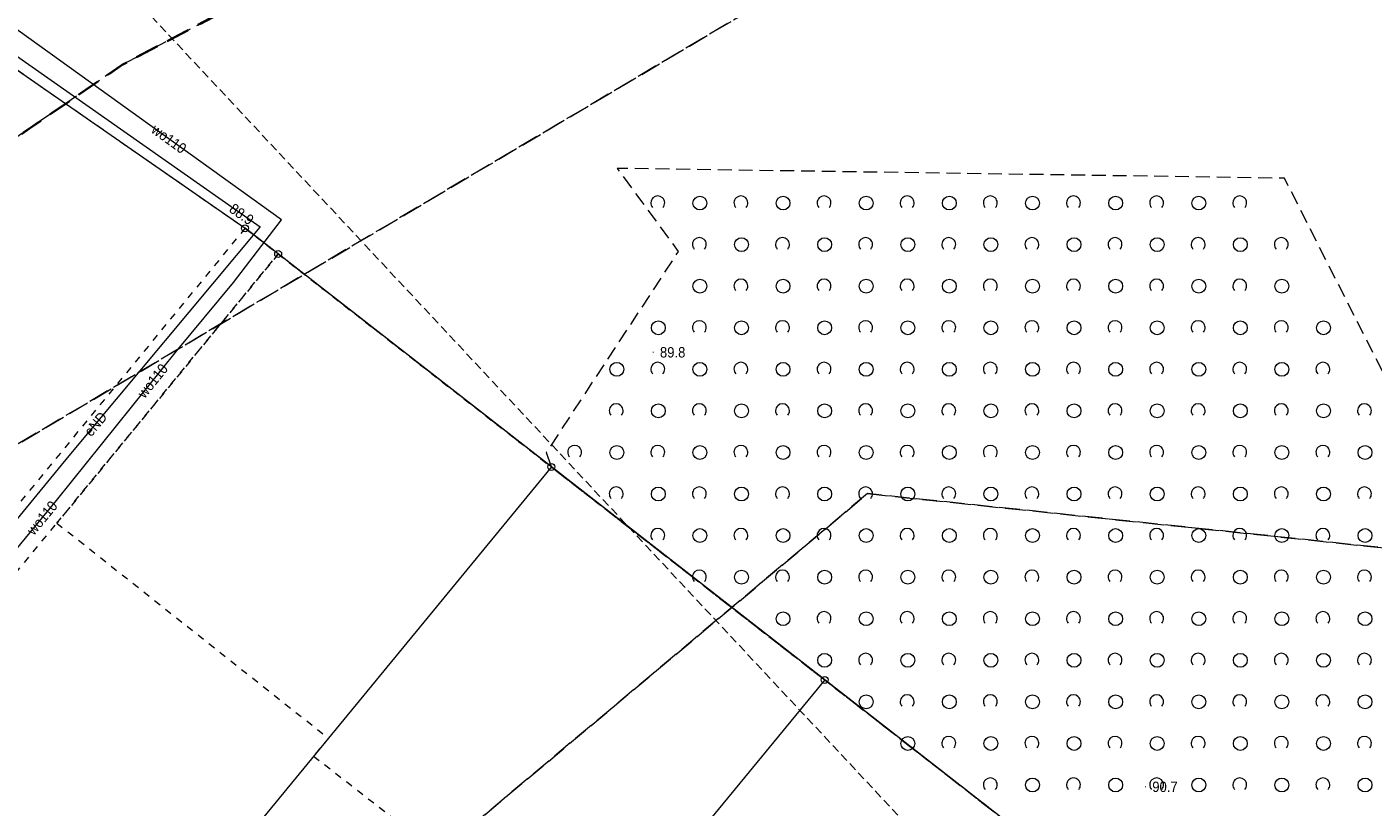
# Model space of a CAD drawing. Header units: metres. Extents: x 6540907 to 6541833, y 5893434 to 5894895.
# Tile 99 of 256: x 6541067 to 6541164, y 5894083 to 5894140. Entities that reach past the tile are written whole.
import ezdxf
from ezdxf.enums import TextEntityAlignment as Align

# ---------------------------------------------------------------- set-up
doc = ezdxf.new("R2010")
doc.units = ezdxf.units.M
doc.header["$MEASUREMENT"] = 0
for name, pattern in [('1.0_0.5', [1.5, 1, -0.5]), ('1.5_1.0', [2.5, 1.5, -1]), ('2', [0.9, 0.6, -0.3]), ('219-500', [0, 0]), ('egkk-500', [2, 1.5, -0.5]), ('egug-500', [1, 0.5, -0.5])]:
    doc.linetypes.add(name, pattern=pattern)
doc.layers.get('0').update_dxf_attribs({"color": 2, "linetype": 'CONTINUOUS', "lineweight": 5})
for name, color, linetype, lineweight in [('202-punkt graniczny', 251, 'CONTINUOUS', 9), ('216-obręb ewidencyjny', 251, 'CONTINUOUS', 9), ('217-kontur klasyfikacyjny', 251, 'CONTINUOUS', 9), ('218-kontur użytku gruntowego', 251, 'CONTINUOUS', 9), ('219-działka ewidencyjna', 152, 'CONTINUOUS', 18), ('pikieta naturalna', 251, 'CONTINUOUS', 9), ('pikieta naturalna-Atr2', 251, 'CONTINUOUS', 9), ('przewód elektroenergetyczny podziemny', 251, 'CONTINUOUS', 9), ('przewód elektroenergetyczny podziemny-Atr1', 251, 'CONTINUOUS', 9), ('przewód wodociągowy', 251, 'CONTINUOUS', 9), ('przewód wodociągowy-Atr1', 251, 'CONTINUOUS', 9), ('rzędna', 251, 'CONTINUOUS', 9), ('rzędna-Atr2', 251, 'CONTINUOUS', 9), ('zadrzewienie  zakrzewienie', 252, 'CONTINUOUS', 15), ('Zakres', 252, 'CONTINUOUS', 15)]:
    doc.layers.add(name, color=color, linetype=linetype, lineweight=lineweight)
doc.styles.get("Standard").update_dxf_attribs({"font": 'Arial', "width": 0.75})

# ---------------------------------------------------------------- blocks, each defined once
blk = doc.blocks.new('202')
at = {"color": 0, "linetype": 'Continuous', "lineweight": 0}
blk.add_circle((0, 0), 0.25, dxfattribs=at)
blk = doc.blocks.new('PW01')
at = {"linetype": 'Continuous', "lineweight": 13}
h = blk.add_hatch(color=0, dxfattribs=at)
edge = h.paths.add_edge_path()
edge.add_arc((0, 0), 0.045, 0, 360)
blk = doc.blocks.new('OTZK1')
at = {"color": 0, "linetype": 'Continuous'}
blk.add_circle((0, 0), 0.5, dxfattribs=at)
blk = doc.blocks.new('OTZK2')
at = {"color": 0, "linetype": 'Continuous'}
blk.add_arc((0, 0), 0.5, 318.85, 221.162, dxfattribs=at)

msp = doc.modelspace()

# ---------------------------------------------------------------- linework, layer by layer
at = {"layer": '216-obręb ewidencyjny', "linetype": '1.5_1.0', "lineweight": 35, "flags": 128}
for points in [[(6540907.06, 5893988.004), (6540917.97, 5893998.724), (6540919.14, 5894000.044), (6540986.55, 5894049.994), (6541000.71, 5894071.734), (6541018.98, 5894099.714), (6541073.42, 5894137.054), (6541168.23, 5894186.974), (6541196.88, 5894188.554), (6541244.66, 5894165.714), (6541308.83, 5894140.804), (6541372.49, 5894155.854), (6541415.18, 5894143.394), (6541528.91, 5894053.474), (6541669.76, 5893991.014), (6541682.61, 5893968.086)], [(6541682.61, 5893968.086), (6541669.76, 5893991.014), (6541528.91, 5894053.474), (6541415.18, 5894143.394), (6541372.49, 5894155.854), (6541308.83, 5894140.804), (6541244.66, 5894165.714), (6541196.88, 5894188.554), (6541168.23, 5894186.974), (6541073.42, 5894137.054), (6541018.98, 5894099.714), (6541000.71, 5894071.734), (6540986.55, 5894049.994), (6540919.14, 5894000.044), (6540917.97, 5893998.724), (6540907.06, 5893988.004)]]:
    msp.add_lwpolyline(points, dxfattribs=at)
at = {"layer": '217-kontur klasyfikacyjny', "linetype": 'egkk-500', "lineweight": 18, "flags": 128}
for points in [[(6541140.26, 5894172.254), (6541073.42, 5894137.054)], [(6541024.88, 5894085.374), (6541148.06, 5894158.384)], [(6541148.06, 5894158.384), (6541024.88, 5894085.374)], [(6541073.42, 5894137.054), (6541018.98, 5894099.714)], [(6541047.48, 5894039.214), (6541127.2, 5894106.104)], [(6541127.2, 5894106.104), (6541047.48, 5894039.214)], [(6541127.2, 5894106.104), (6541267.47, 5894091.364)], [(6541267.47, 5894091.364), (6541127.2, 5894106.104)]]:
    msp.add_lwpolyline(points, dxfattribs=at)
at = {"layer": '218-kontur użytku gruntowego', "linetype": 'egug-500', "lineweight": 18, "flags": 128}
for points in [[(6541053.56, 5894145.218), (6541082.28, 5894125.258)], [(6541082.28, 5894125.258), (6541053.24, 5894089.898)], [(6541082.28, 5894125.258), (6541084.67, 5894123.398)], [(6541084.67, 5894123.398), (6541082.28, 5894125.258)], [(6541068.7, 5894103.978), (6541084.67, 5894123.398)], [(6541084.67, 5894123.398), (6541068.7, 5894103.978)], [(6541084.67, 5894123.398), (6541104.39, 5894108.028)], [(6541104.39, 5894108.028), (6541084.67, 5894123.398)], [(6541104.39, 5894108.028), (6541124.11, 5894092.658)], [(6541124.11, 5894092.658), (6541104.39, 5894108.028)], [(6541055.56, 5894087.988), (6541068.7, 5894103.978)], [(6541068.7, 5894103.978), (6541088.3, 5894088.448)], [(6541124.11, 5894092.658), (6541143.83, 5894077.298)], [(6541143.83, 5894077.298), (6541124.11, 5894092.658)], [(6541088.3, 5894088.448), (6541087.23, 5894087.158)], [(6541087.23, 5894087.158), (6541106.95, 5894071.788)]]:
    msp.add_lwpolyline(points, dxfattribs=at)
at = {"layer": '219-działka ewidencyjna', "linetype": '219-500', "lineweight": 18, "flags": 128}
for points in [[(6541053.56, 5894145.218), (6541082.28, 5894125.258)], [(6541084.67, 5894123.398), (6541082.28, 5894125.258)], [(6541104.39, 5894108.028), (6541084.67, 5894123.398)], [(6541104.39, 5894108.028), (6541072.63, 5894069.388)], [(6541124.11, 5894092.658), (6541104.39, 5894108.028)], [(6541124.11, 5894092.658), (6541092.35, 5894054.018)], [(6541143.83, 5894077.298), (6541124.11, 5894092.658)]]:
    msp.add_lwpolyline(points, dxfattribs=at)
at = {"layer": 'przewód elektroenergetyczny podziemny', "linetype": 'Continuous', "lineweight": 18, "flags": 128}
msp.add_lwpolyline([(6541072.67, 5894069.618), (6541072.26, 5894068.908), (6541055.45, 5894082.148), (6541055.18, 5894088.528), (6541055.15, 5894089.228), (6541054.28, 5894090.218), (6541069.58, 5894108.828), (6541083.36, 5894125.338), (6541055.67, 5894144.768), (6541038.81, 5894156.528), (6541031.44, 5894160.888), (6541029.78, 5894162.028), (6541014.23, 5894173.448), (6541030.59, 5894190.208), (6541028.76, 5894192.198), (6541026.19, 5894194.998), (6541020.78, 5894200.868)], dxfattribs=at)
at = {"layer": 'przewód wodociągowy', "linetype": 'Continuous', "lineweight": 18, "flags": 128}
msp.add_lwpolyline([(6541050.97, 5894084.118), (6541068.68, 5894105.618), (6541077.33, 5894116.378), (6541081.45, 5894121.348), (6541084.92, 5894125.858), (6541052.87, 5894148.918), (6541011.16, 5894177.108)], dxfattribs=at)
at = {"layer": 'zadrzewienie  zakrzewienie', "linetype": '1.0_0.5', "lineweight": 18, "flags": 128}
msp.add_lwpolyline([(6541104.02, 5894109.078), (6541104.39, 5894108.028), (6541124.11, 5894092.658), (6541143.83, 5894077.298), (6541150.13, 5894072.378), (6541159.93, 5894052.058), (6541136.02, 5894019.988), (6541142.3, 5894020.208), (6541149.96, 5894026.218), (6541156.44, 5894031.478), (6541161.61, 5894034.618), (6541163.77, 5894045.508), (6541175.16, 5894043.078), (6541184.75, 5894052.918), (6541188.16, 5894065.548), (6541174.58, 5894094.828), (6541157.29, 5894128.868), (6541109.14, 5894129.578), (6541113.54, 5894123.578)], close=True, dxfattribs=at)
at = {"layer": 'Zakres', "linetype": '2', "lineweight": 25, "flags": 128}
msp.add_lwpolyline([(6540930.81, 5894138.998), (6540952.62, 5894104.358), (6541020.61, 5894149.898), (6541060.25, 5894156.888), (6541133.37, 5894078.638), (6541132.66, 5893993.648), (6541235.67, 5894032.198), (6541230.54, 5894073.888), (6541183.33, 5894098.858), (6541196.93, 5894167.598), (6541212.33, 5894173.368), (6541232.27, 5894180.688), (6541273.87, 5894169.588), (6541300.52, 5894171.388), (6541358.25, 5894159.198), (6541525.85, 5894067.408), (6541649.47, 5894053.448), (6541682.61, 5894090.486)], dxfattribs=at)

# ---------------------------------------------------------------- block references
at = {"layer": '202-punkt graniczny', "linetype": 'Continuous', "lineweight": 18}
for p in [(6541082.28, 5894125.258), (6541084.67, 5894123.398), (6541104.39, 5894108.028), (6541124.11, 5894092.658)]:
    msp.add_blockref('202', p, dxfattribs=at)
at = {"layer": 'pikieta naturalna', "linetype": 'Continuous', "lineweight": 13}
for p in [(6541111.73, 5894116.308), (6541147.26, 5894084.948)]:
    msp.add_blockref('PW01', p, dxfattribs=at)
at = {"layer": 'rzędna', "linetype": 'Continuous', "lineweight": 18, "rotation": 324.803}
msp.add_blockref('PW01', (6541083.36, 5894125.338), dxfattribs=at)
at = {"layer": 'zadrzewienie  zakrzewienie', "linetype": 'Continuous', "lineweight": 18}
for name, p in [('OTZK2', (6541112.064, 5894127.085)), ('OTZK2', (6541118.064, 5894127.085)), ('OTZK2', (6541124.064, 5894127.085)), ('OTZK2', (6541130.064, 5894127.085)), ('OTZK2', (6541136.064, 5894127.085)), ('OTZK2', (6541142.064, 5894127.085)), ('OTZK2', (6541148.064, 5894127.085)), ('OTZK2', (6541154.064, 5894127.085)), ('OTZK1', (6541115.106, 5894127.074)), ('OTZK1', (6541121.106, 5894127.074)), ('OTZK1', (6541127.106, 5894127.074)), ('OTZK1', (6541133.106, 5894127.074)), ('OTZK1', (6541139.106, 5894127.074)), ('OTZK1', (6541145.106, 5894127.074)), ('OTZK1', (6541151.106, 5894127.074)), ('OTZK2', (6541115.064, 5894124.085)), ('OTZK1', (6541118.106, 5894124.074)), ('OTZK2', (6541121.064, 5894124.085)), ('OTZK1', (6541124.106, 5894124.074)), ('OTZK2', (6541127.064, 5894124.085)), ('OTZK1', (6541130.106, 5894124.074)), ('OTZK2', (6541133.064, 5894124.085)), ('OTZK1', (6541136.106, 5894124.074)), ('OTZK2', (6541139.064, 5894124.085)), ('OTZK1', (6541142.106, 5894124.074)), ('OTZK2', (6541145.064, 5894124.085)), ('OTZK1', (6541148.106, 5894124.074)), ('OTZK2', (6541151.064, 5894124.085)), ('OTZK1', (6541154.106, 5894124.074)), ('OTZK2', (6541157.064, 5894124.085)), ('OTZK1', (6541115.106, 5894121.074)), ('OTZK2', (6541118.064, 5894121.085)), ('OTZK1', (6541121.106, 5894121.074)), ('OTZK2', (6541124.064, 5894121.085)), ('OTZK1', (6541127.106, 5894121.074)), ('OTZK2', (6541130.064, 5894121.085)), ('OTZK1', (6541133.106, 5894121.074)), ('OTZK2', (6541136.064, 5894121.085)), ('OTZK1', (6541139.106, 5894121.074)), ('OTZK2', (6541142.064, 5894121.085)), ('OTZK1', (6541145.106, 5894121.074)), ('OTZK2', (6541148.064, 5894121.085)), ('OTZK1', (6541151.106, 5894121.074)), ('OTZK2', (6541154.064, 5894121.085)), ('OTZK1', (6541157.106, 5894121.074)), ('OTZK1', (6541112.106, 5894118.074)), ('OTZK2', (6541115.064, 5894118.085)), ('OTZK1', (6541118.106, 5894118.074)), ('OTZK2', (6541121.064, 5894118.085)), ('OTZK1', (6541124.106, 5894118.074)), ('OTZK2', (6541127.064, 5894118.085)), ('OTZK1', (6541130.106, 5894118.074)), ('OTZK2', (6541133.064, 5894118.085)), ('OTZK1', (6541136.106, 5894118.074)), ('OTZK2', (6541139.064, 5894118.085)), ('OTZK1', (6541142.106, 5894118.074)), ('OTZK2', (6541145.064, 5894118.085)), ('OTZK1', (6541148.106, 5894118.074)), ('OTZK2', (6541151.064, 5894118.085)), ('OTZK1', (6541154.106, 5894118.074)), ('OTZK2', (6541157.064, 5894118.085)), ('OTZK1', (6541160.106, 5894118.074)), ('OTZK1', (6541109.106, 5894115.074)), ('OTZK2', (6541112.064, 5894115.085)), ('OTZK1', (6541115.106, 5894115.074)), ('OTZK2', (6541118.064, 5894115.085)), ('OTZK1', (6541121.106, 5894115.074)), ('OTZK2', (6541124.064, 5894115.085)), ('OTZK1', (6541127.106, 5894115.074)), ('OTZK2', (6541130.064, 5894115.085)), ('OTZK1', (6541133.106, 5894115.074)), ('OTZK2', (6541136.064, 5894115.085)), ('OTZK1', (6541139.106, 5894115.074)), ('OTZK2', (6541142.064, 5894115.085)), ('OTZK1', (6541145.106, 5894115.074)), ('OTZK2', (6541148.064, 5894115.085)), ('OTZK1', (6541151.106, 5894115.074)), ('OTZK2', (6541154.064, 5894115.085)), ('OTZK1', (6541157.106, 5894115.074)), ('OTZK2', (6541160.064, 5894115.085)), ('OTZK2', (6541109.064, 5894112.085)), ('OTZK1', (6541112.106, 5894112.074)), ('OTZK2', (6541115.064, 5894112.085)), ('OTZK1', (6541118.106, 5894112.074)), ('OTZK2', (6541121.064, 5894112.085)), ('OTZK1', (6541124.106, 5894112.074)), ('OTZK2', (6541127.064, 5894112.085)), ('OTZK1', (6541130.106, 5894112.074)), ('OTZK2', (6541133.064, 5894112.085)), ('OTZK1', (6541136.106, 5894112.074)), ('OTZK2', (6541139.064, 5894112.085)), ('OTZK1', (6541142.106, 5894112.074)), ('OTZK2', (6541145.064, 5894112.085)), ('OTZK1', (6541148.106, 5894112.074)), ('OTZK2', (6541151.064, 5894112.085)), ('OTZK1', (6541154.106, 5894112.074)), ('OTZK2', (6541157.064, 5894112.085)), ('OTZK1', (6541160.106, 5894112.074)), ('OTZK2', (6541163.064, 5894112.085)), ('OTZK2', (6541106.064, 5894109.085)), ('OTZK1', (6541109.106, 5894109.074)), ('OTZK2', (6541112.064, 5894109.085)), ('OTZK1', (6541115.106, 5894109.074)), ('OTZK2', (6541118.064, 5894109.085)), ('OTZK1', (6541121.106, 5894109.074)), ('OTZK2', (6541124.064, 5894109.085)), ('OTZK1', (6541127.106, 5894109.074)), ('OTZK2', (6541130.064, 5894109.085)), ('OTZK1', (6541133.106, 5894109.074)), ('OTZK2', (6541136.064, 5894109.085)), ('OTZK1', (6541139.106, 5894109.074)), ('OTZK2', (6541142.064, 5894109.085)), ('OTZK1', (6541145.106, 5894109.074)), ('OTZK2', (6541148.064, 5894109.085)), ('OTZK1', (6541151.106, 5894109.074)), ('OTZK2', (6541154.064, 5894109.085)), ('OTZK1', (6541157.106, 5894109.074)), ('OTZK2', (6541160.064, 5894109.085)), ('OTZK1', (6541163.106, 5894109.074)), ('OTZK2', (6541109.064, 5894106.085)), ('OTZK1', (6541112.106, 5894106.074)), ('OTZK2', (6541115.064, 5894106.085)), ('OTZK1', (6541118.106, 5894106.074)), ('OTZK2', (6541121.064, 5894106.085)), ('OTZK1', (6541124.106, 5894106.074)), ('OTZK2', (6541127.064, 5894106.085)), ('OTZK1', (6541130.106, 5894106.074)), ('OTZK2', (6541133.064, 5894106.085)), ('OTZK1', (6541136.106, 5894106.074)), ('OTZK2', (6541139.064, 5894106.085)), ('OTZK1', (6541142.106, 5894106.074)), ('OTZK2', (6541145.064, 5894106.085)), ('OTZK1', (6541148.106, 5894106.074)), ('OTZK2', (6541151.064, 5894106.085)), ('OTZK1', (6541154.106, 5894106.074)), ('OTZK2', (6541157.064, 5894106.085)), ('OTZK1', (6541160.106, 5894106.074)), ('OTZK2', (6541163.064, 5894106.085)), ('OTZK2', (6541112.064, 5894103.085)), ('OTZK1', (6541115.106, 5894103.074)), ('OTZK2', (6541118.064, 5894103.085)), ('OTZK1', (6541121.106, 5894103.074)), ('OTZK2', (6541124.064, 5894103.085)), ('OTZK1', (6541127.106, 5894103.074)), ('OTZK2', (6541130.064, 5894103.085)), ('OTZK1', (6541133.106, 5894103.074)), ('OTZK2', (6541136.064, 5894103.085)), ('OTZK1', (6541139.106, 5894103.074)), ('OTZK2', (6541142.064, 5894103.085)), ('OTZK1', (6541145.106, 5894103.074)), ('OTZK2', (6541148.064, 5894103.085)), ('OTZK1', (6541151.106, 5894103.074)), ('OTZK2', (6541154.064, 5894103.085)), ('OTZK1', (6541157.106, 5894103.074)), ('OTZK2', (6541160.064, 5894103.085)), ('OTZK1', (6541163.106, 5894103.074)), ('OTZK2', (6541115.064, 5894100.085)), ('OTZK1', (6541118.106, 5894100.074)), ('OTZK2', (6541121.064, 5894100.085)), ('OTZK1', (6541124.106, 5894100.074)), ('OTZK2', (6541127.064, 5894100.085)), ('OTZK1', (6541130.106, 5894100.074)), ('OTZK2', (6541133.064, 5894100.085)), ('OTZK1', (6541136.106, 5894100.074)), ('OTZK2', (6541139.064, 5894100.085)), ('OTZK1', (6541142.106, 5894100.074)), ('OTZK2', (6541145.064, 5894100.085)), ('OTZK1', (6541148.106, 5894100.074)), ('OTZK2', (6541151.064, 5894100.085)), ('OTZK1', (6541154.106, 5894100.074)), ('OTZK2', (6541157.064, 5894100.085)), ('OTZK1', (6541160.106, 5894100.074)), ('OTZK2', (6541163.064, 5894100.085)), ('OTZK1', (6541121.106, 5894097.074)), ('OTZK2', (6541124.064, 5894097.085)), ('OTZK1', (6541127.106, 5894097.074)), ('OTZK2', (6541130.064, 5894097.085)), ('OTZK1', (6541133.106, 5894097.074)), ('OTZK2', (6541136.064, 5894097.085)), ('OTZK1', (6541139.106, 5894097.074)), ('OTZK2', (6541142.064, 5894097.085)), ('OTZK1', (6541145.106, 5894097.074)), ('OTZK2', (6541148.064, 5894097.085)), ('OTZK1', (6541151.106, 5894097.074)), ('OTZK2', (6541154.064, 5894097.085)), ('OTZK1', (6541157.106, 5894097.074)), ('OTZK2', (6541160.064, 5894097.085)), ('OTZK1', (6541163.106, 5894097.074)), ('OTZK2', (6541127.064, 5894094.085)), ('OTZK2', (6541133.064, 5894094.085)), ('OTZK2', (6541139.064, 5894094.085)), ('OTZK2', (6541145.064, 5894094.085)), ('OTZK2', (6541151.064, 5894094.085)), ('OTZK2', (6541157.064, 5894094.085)), ('OTZK2', (6541163.064, 5894094.085)), ('OTZK1', (6541124.106, 5894094.074)), ('OTZK1', (6541130.106, 5894094.074)), ('OTZK1', (6541136.106, 5894094.074)), ('OTZK1', (6541142.106, 5894094.074)), ('OTZK1', (6541148.106, 5894094.074)), ('OTZK1', (6541154.106, 5894094.074)), ('OTZK1', (6541160.106, 5894094.074)), ('OTZK1', (6541127.106, 5894091.074)), ('OTZK2', (6541130.064, 5894091.085)), ('OTZK1', (6541133.106, 5894091.074)), ('OTZK2', (6541136.064, 5894091.085)), ('OTZK1', (6541139.106, 5894091.074)), ('OTZK2', (6541142.064, 5894091.085)), ('OTZK1', (6541145.106, 5894091.074)), ('OTZK2', (6541148.064, 5894091.085)), ('OTZK1', (6541151.106, 5894091.074)), ('OTZK2', (6541154.064, 5894091.085)), ('OTZK1', (6541157.106, 5894091.074)), ('OTZK2', (6541160.064, 5894091.085)), ('OTZK1', (6541163.106, 5894091.074)), ('OTZK1', (6541130.106, 5894088.074)), ('OTZK2', (6541133.064, 5894088.085)), ('OTZK1', (6541136.106, 5894088.074)), ('OTZK2', (6541139.064, 5894088.085)), ('OTZK1', (6541142.106, 5894088.074)), ('OTZK2', (6541145.064, 5894088.085)), ('OTZK1', (6541148.106, 5894088.074)), ('OTZK2', (6541151.064, 5894088.085)), ('OTZK1', (6541154.106, 5894088.074)), ('OTZK2', (6541157.064, 5894088.085)), ('OTZK1', (6541160.106, 5894088.074)), ('OTZK2', (6541163.064, 5894088.085)), ('OTZK2', (6541136.064, 5894085.085)), ('OTZK1', (6541139.106, 5894085.074)), ('OTZK2', (6541142.064, 5894085.085)), ('OTZK1', (6541145.106, 5894085.074)), ('OTZK2', (6541148.064, 5894085.085)), ('OTZK1', (6541151.106, 5894085.074)), ('OTZK2', (6541154.064, 5894085.085)), ('OTZK1', (6541157.106, 5894085.074)), ('OTZK2', (6541160.064, 5894085.085)), ('OTZK1', (6541163.106, 5894085.074))]:
    msp.add_blockref(name, p, dxfattribs=at)

# ---------------------------------------------------------------- texts
at = {"layer": 'pikieta naturalna-Atr2', "width": 0.9}
for s, p in [('89.8', (6541112.22, 5894115.928)), ('90.7', (6541147.75, 5894084.568))]:
    msp.add_text(s, height=0.75, dxfattribs=at).set_placement(p)
at = {"layer": 'przewód elektroenergetyczny podziemny-Atr1', "width": 0.9}
msp.add_text('eND', height=0.75, rotation=50.15, dxfattribs=at).set_placement((6541070.89, 5894110.398), align=Align.MIDDLE_LEFT)
at = {"layer": 'przewód wodociągowy-Atr1', "width": 0.9}
for rotation, p in [(324.265, (6541075.66, 5894132.518)), (51.204, (6541074.74, 5894113.158)), (50.521, (6541066.75, 5894103.278))]:
    msp.add_text('wo110', height=0.75, rotation=rotation, dxfattribs=at).set_placement(p, align=Align.MIDDLE_LEFT)
at = {"layer": 'rzędna-Atr2', "width": 0.9}
msp.add_text('88.9', height=0.75, rotation=324.943, dxfattribs=at).set_placement((6541081.28, 5894126.798), align=Align.MIDDLE_LEFT)

doc.saveas('drawing.dxf')
